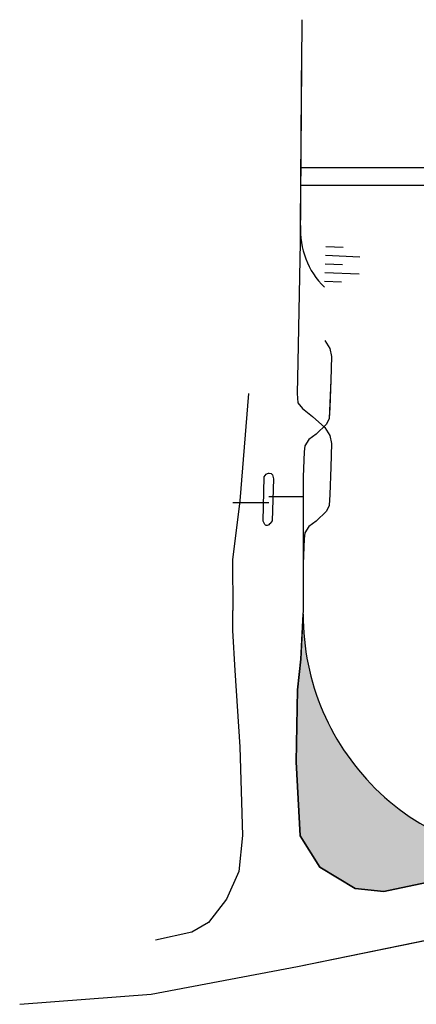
# Model space of a CAD drawing. Header units: metres. Extents: x 69472 to 71247, y 407524 to 411041.
# Tile 3 of 18: x 70240 to 70286, y 409242 to 409356. Entities that reach past the tile are written whole.
import ezdxf

# ---------------------------------------------------------------- set-up
doc = ezdxf.new("R2010")
doc.units = ezdxf.units.M
doc.layers.add('N-BOCHTVERBREDING', color=251, linetype='Continuous')
doc.layers.add('N-BOCHTVERBREDING-A', color=253, linetype='Continuous')
doc.layers.add('N-OVERIG', color=251, linetype='Continuous', lineweight=5)

msp = doc.modelspace()

# ---------------------------------------------------------------- hatches: boundary and pattern name
at = {"layer": 'N-BOCHTVERBREDING-A', "lineweight": -2, "transparency": 33554534}
h = msp.add_hatch(color=256, dxfattribs=at)
h.dxf.hatch_style = 1
edge = h.paths.add_edge_path()
edge.add_line((70302.66, 409259.18), (70300.08, 409259.01))
edge.add_line((70300.08, 409259.01), (70287.02, 409256.42))
edge.add_line((70287.02, 409256.42), (70282.11, 409255.36))
edge.add_line((70282.11, 409255.36), (70278.82, 409255.71))
edge.add_line((70278.82, 409255.71), (70274.75, 409258.18))
edge.add_line((70274.75, 409258.18), (70272.49, 409261.76))
edge.add_line((70272.49, 409261.76), (70272.03, 409270.27))
edge.add_line((70272.03, 409270.27), (70272.18, 409278.53))
edge.add_line((70272.18, 409278.53), (70272.55, 409282.08))
edge.add_line((70272.55, 409282.08), (70272.82, 409287.23))
edge.add_arc((70300.82, 409287.12), 28, 179.7801, 273.7749)

# ---------------------------------------------------------------- linework, layer by layer
at = {"layer": 'N-BOCHTVERBREDING', "lineweight": -2}
msp.add_lwpolyline([(70302.66, 409259.18), (70300.08, 409259.01), (70287.02, 409256.42), (70282.11, 409255.36), (70278.82, 409255.71), (70274.75, 409258.18), (70272.49, 409261.76), (70272.03, 409270.27), (70272.18, 409278.53), (70272.55, 409282.08), (70272.82, 409287.23, 0.434785)], format="xyb", close=True, dxfattribs=at)
msp.add_lwpolyline([(70272.82, 409287.23, 0.434785), (70302.66, 409259.18)], format="xyb", dxfattribs=at)
at = {"layer": 'N-OVERIG', "lineweight": -2}
for p, q in [((70272.66, 409355.58), (70272.48, 409329.95)), ((70272.64, 409352.31), (70272.49, 409331.94)), ((70272.59, 409345.34), (70272.48, 409329.95)), ((70272.54, 409338.55), (70272.53, 409336.55)), ((70319.22, 409338.55), (70272.54, 409338.55)), ((70272.53, 409336.55), (70328.22, 409336.55)), ((70272.48, 409329.95), (70272.22, 409316.22)), ((70272.48, 409329.95), (70272.22, 409316.22)), ((70275.42, 409329.5), (70277.41, 409329.42)), ((70275.38, 409328.5), (70279.36, 409328.34)), ((70275.34, 409327.51), (70277.33, 409327.43)), ((70275.3, 409326.52), (70279.28, 409326.35)), ((70275.26, 409325.52), (70277.25, 409325.44)), ((70275.3, 409318.7), (70275.9, 409317.78)), ((70275.9, 409317.78), (70276.07, 409316.88)), ((70276.07, 409316.88), (70276.01, 409314.16)), ((70272.22, 409316.22), (70272.14, 409312.61)), ((70272.22, 409316.22), (70272.14, 409312.61)), ((70276.01, 409314.16), (70275.82, 409309.74)), ((70266.53, 409312.61), (70265.53, 409300.29)), ((70266.53, 409312.61), (70265.53, 409300.29)), ((70272.14, 409312.61), (70272.22, 409311.55)), ((70272.14, 409312.61), (70272.22, 409311.55)), ((70272.22, 409311.55), (70272.74, 409310.88)), ((70272.22, 409311.55), (70272.74, 409310.88)), ((70272.74, 409310.88), (70273.9, 409309.95)), ((70272.74, 409310.88), (70273.9, 409309.95)), ((70273.9, 409309.95), (70275.3, 409308.7)), ((70273.9, 409309.95), (70275.3, 409308.7)), ((70275.49, 409309.1), (70274.31, 409307.95)), ((70275.3, 409308.7), (70275.9, 409307.78)), ((70275.3, 409308.7), (70275.9, 409307.78)), ((70275.82, 409309.74), (70275.49, 409309.1)), ((70274.31, 409307.95), (70273.46, 409307.31)), ((70275.9, 409307.78), (70276.07, 409306.88)), ((70275.9, 409307.78), (70276.07, 409306.88)), ((70273.03, 409306.58), (70272.94, 409305.9)), ((70273.46, 409307.31), (70273.03, 409306.58)), ((70276.07, 409306.88), (70276.01, 409304.16)), ((70276.07, 409306.88), (70276.01, 409304.16)), ((70272.94, 409305.9), (70272.84, 409303.02)), ((70276.01, 409304.16), (70275.9, 409300.99)), ((70276.01, 409304.16), (70275.9, 409300.99)), ((70272.84, 409303.02), (70272.82, 409287.81)), ((70268.89, 409300.79), (70272.83, 409300.79)), ((70275.9, 409300.99), (70275.82, 409299.74)), ((70275.9, 409300.99), (70275.82, 409299.74)), ((70265.53, 409300.29), (70264.71, 409293.5)), ((70265.53, 409300.29), (70264.71, 409293.5)), ((70268.86, 409300.03), (70264.72, 409300.03)), ((70275.82, 409299.74), (70275.49, 409299.1)), ((70275.82, 409299.74), (70275.49, 409299.1)), ((70275.49, 409299.1), (70274.31, 409297.95)), ((70275.49, 409299.1), (70274.31, 409297.95)), ((70274.31, 409297.95), (70273.46, 409297.31)), ((70274.31, 409297.95), (70273.46, 409297.31)), ((70273.03, 409296.58), (70272.94, 409295.9)), ((70273.03, 409296.58), (70272.94, 409295.9)), ((70273.46, 409297.31), (70273.03, 409296.58)), ((70273.46, 409297.31), (70273.03, 409296.58)), ((70272.94, 409295.9), (70272.84, 409293.02)), ((70272.94, 409295.9), (70272.84, 409293.02)), ((70264.71, 409293.5), (70264.72, 409287.65)), ((70264.71, 409293.5), (70264.72, 409287.65)), ((70272.84, 409293.02), (70272.82, 409287.81)), ((70272.84, 409293.02), (70272.82, 409287.81)), ((70264.71, 409287.68), (70264.7, 409285.38)), ((70264.71, 409287.68), (70264.7, 409285.38)), ((70272.82, 409287.81), (70272.55, 409282.08)), ((70272.82, 409287.81), (70272.55, 409282.08)), ((70272.82, 409287.81), (70272.55, 409282.08)), ((70264.7, 409285.38), (70264.97, 409280.77)), ((70264.7, 409285.38), (70264.97, 409280.77)), ((70272.55, 409282.08), (70272.18, 409278.53)), ((70272.55, 409282.08), (70272.18, 409278.53)), ((70272.55, 409282.08), (70272.18, 409278.53)), ((70264.97, 409280.77), (70265.55, 409272)), ((70264.97, 409280.77), (70265.55, 409272)), ((70272.18, 409278.53), (70272.03, 409270.27)), ((70272.18, 409278.53), (70272.03, 409270.27)), ((70272.18, 409278.53), (70272.03, 409270.27)), ((70265.55, 409272), (70265.84, 409261.82)), ((70265.55, 409272), (70265.84, 409261.82)), ((70272.03, 409270.27), (70272.49, 409261.76)), ((70272.03, 409270.27), (70272.49, 409261.76)), ((70272.03, 409270.27), (70272.49, 409261.76)), ((70265.84, 409261.82), (70265.44, 409257.66)), ((70265.84, 409261.82), (70265.44, 409257.66)), ((70272.49, 409261.76), (70274.75, 409258.18)), ((70272.49, 409261.76), (70274.75, 409258.18)), ((70272.49, 409261.76), (70274.75, 409258.18)), ((70274.75, 409258.18), (70278.82, 409255.71)), ((70274.75, 409258.18), (70278.82, 409255.71)), ((70274.75, 409258.18), (70278.82, 409255.71)), ((70265.44, 409257.66), (70264, 409254.5)), ((70265.44, 409257.66), (70264, 409254.5)), ((70284.07, 409255.78), (70289.07, 409256.83)), ((70278.82, 409255.71), (70282.11, 409255.36)), ((70278.82, 409255.71), (70282.11, 409255.36)), ((70278.82, 409255.71), (70282.11, 409255.36)), ((70282.11, 409255.36), (70287.02, 409256.42)), ((70282.11, 409255.36), (70287.02, 409256.42)), ((70282.11, 409255.36), (70284.07, 409255.78)), ((70264, 409254.5), (70261.95, 409251.81)), ((70264, 409254.5), (70261.95, 409251.81)), ((70261.95, 409251.81), (70260.01, 409250.7)), ((70261.95, 409251.81), (70260.01, 409250.7)), ((70260.01, 409250.7), (70255.85, 409249.79)), ((70260.01, 409250.7), (70255.85, 409249.79)), ((70272.17, 409246.75), (70291.92, 409250.78)), ((70272.17, 409246.75), (70291.92, 409250.78)), ((70255.35, 409243.58), (70272.17, 409246.75)), ((70255.35, 409243.58), (70272.17, 409246.75)), ((70240.22, 409242.4), (70255.35, 409243.58)), ((70240.22, 409242.4), (70255.35, 409243.58))]:
    msp.add_line(p, q, dxfattribs=at)
at = {"layer": 'N-OVERIG', "lineweight": -2, "flags": 128}
for points in [[(70319.22, 409338.55), (70272.54, 409338.55), (70272.53, 409336.55), (70328.22, 409336.55), (70328.22, 409343.05), (70319.22, 409343.05)], [(70268.22, 409297.94), (70268.33, 409303.02), (70268.56, 409303.32), (70268.71, 409303.42), (70268.84, 409303.46), (70268.93, 409303.47), (70269.13, 409303.41), (70269.22, 409303.35), (70269.29, 409303.26), (70269.42, 409302.8), (70269.26, 409297.97), (70269.02, 409297.68), (70268.97, 409297.63), (70268.87, 409297.53), (70268.78, 409297.47), (70268.7, 409297.43), (70268.66, 409297.42), (70268.62, 409297.42), (70268.55, 409297.44), (70268.48, 409297.49), (70268.4, 409297.57), (70268.38, 409297.62)]]:
    msp.add_lwpolyline(points, close=True, dxfattribs=at)
at = {"layer": 'N-OVERIG', "lineweight": -2}
for points in [[(70272.59, 409345.34, 0), (70272.49, 409331.94, 0)], [(70275.42, 409329.5, 0), (70277.41, 409329.42, 0)], [(70275.38, 409328.5, 0), (70279.36, 409328.34, 0)], [(70275.34, 409327.51, 0), (70277.33, 409327.43, 0)], [(70275.3, 409326.52, 0), (70279.28, 409326.35, 0)], [(70275.26, 409325.52, 0), (70277.25, 409325.44, 0)], [(70275.3, 409318.7, 0), (70275.9, 409317.78, 0)], [(70275.9, 409317.78, 0), (70276.07, 409316.88, 0)], [(70276.07, 409316.88, 0), (70276.01, 409314.16, 0)], [(70276.01, 409314.16, 0), (70275.9, 409310.99, 0)], [(70275.9, 409310.99, 0), (70275.82, 409309.74, 0)], [(70275.49, 409309.1, 0), (70274.31, 409307.95, 0)], [(70275.82, 409309.74, 0), (70275.49, 409309.1, 0)], [(70274.31, 409307.95, 0), (70273.46, 409307.31, 0)], [(70273.03, 409306.58, 0), (70272.94, 409305.9, 0)], [(70273.46, 409307.31, 0), (70273.03, 409306.58, 0)], [(70272.94, 409305.9, 0), (70272.84, 409303.02, 0)], [(70272.84, 409303.02, 0), (70272.82, 409297.81, 0)], [(70264.71, 409293.5, 0), (70264.72, 409287.65, 0)], [(70264.71, 409287.68, 0), (70264.7, 409285.38, 0)], [(70272.82, 409287.81, 0), (70272.55, 409282.08, 0)], [(70264.7, 409285.38, 0), (70264.97, 409280.77, 0)], [(70272.55, 409282.08, 0), (70272.18, 409278.53, 0)], [(70264.97, 409280.77, 0), (70265.55, 409272, 0)], [(70272.18, 409278.53, 0), (70272.03, 409270.27, 0)], [(70265.55, 409272, 0), (70265.84, 409261.82, 0)], [(70272.03, 409270.27, 0), (70272.49, 409261.76, 0)], [(70265.84, 409261.82, 0), (70265.44, 409257.66, 0)], [(70272.49, 409261.76, 0), (70274.75, 409258.18, 0)], [(70274.75, 409258.18, 0), (70278.82, 409255.71, 0)], [(70265.44, 409257.66, 0), (70264, 409254.5, 0)], [(70278.82, 409255.71, 0), (70282.11, 409255.36, 0)], [(70282.11, 409255.36, 0), (70287.02, 409256.42, 0)], [(70264, 409254.5, 0), (70261.95, 409251.81, 0)], [(70261.95, 409251.81, 0), (70260.01, 409250.7, 0)], [(70260.01, 409250.7, 0), (70255.85, 409249.79, 0)], [(70272.17, 409246.75, 0), (70291.92, 409250.78, 0)], [(70255.35, 409243.58, 0), (70272.17, 409246.75, 0)], [(70240.22, 409242.4, 0), (70255.35, 409243.58, 0)]]:
    msp.add_polyline3d(points, dxfattribs=at)
msp.add_arc((70281.78, 409331.42), 9.27, 176.7783, 225.3739, dxfattribs=at)

doc.saveas('drawing.dxf')
